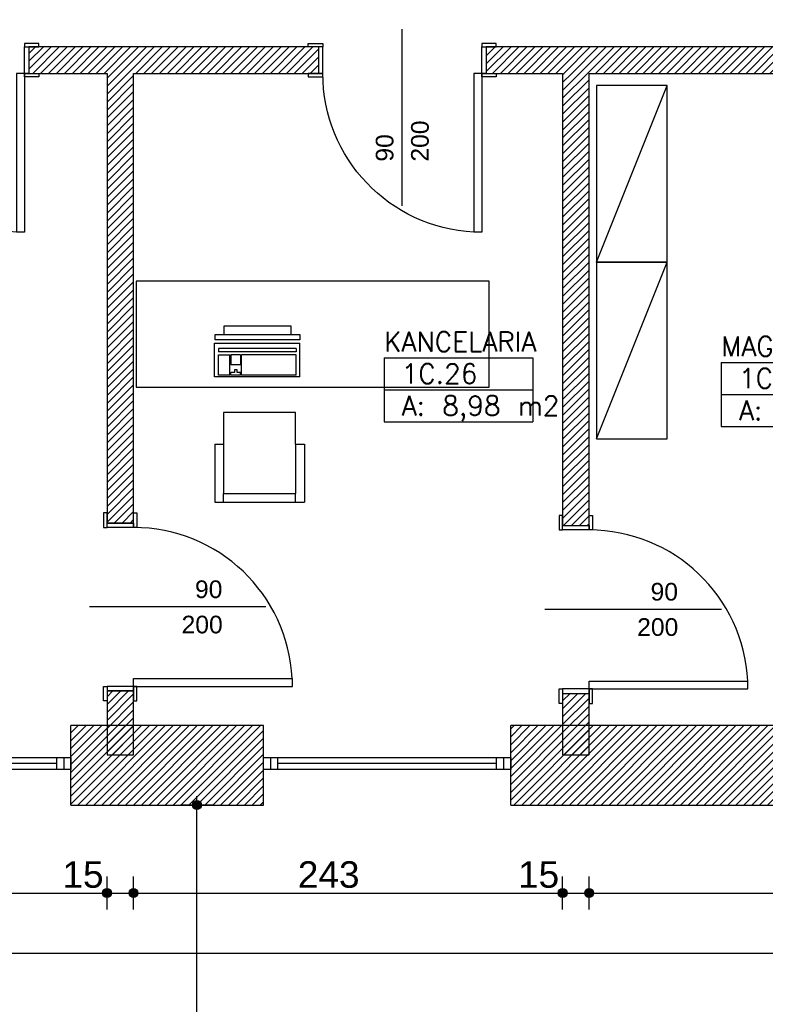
# Model space of a CAD drawing. Header units: inches. Extents: x 18487 to 24863, y 1480 to 5771.
# Tile 28 of 51: x 19827 to 20249, y 4220 to 4778. Entities that reach past the tile are written whole.
import ezdxf
from ezdxf.enums import TextEntityAlignment as Align

# ---------------------------------------------------------------- set-up
doc = ezdxf.new("R2010")
doc.units = ezdxf.units.IN
doc.header["$MEASUREMENT"] = 0
for name, color, linetype in [('_T elektryczne', 7, 'Continuous'), ('_T meble', 7, 'Continuous'), ('_T sciany', 7, 'Continuous'), ('ArchiCAD', 7, 'Continuous'), ('Window-Door Markers', 7, 'Continuous')]:
    doc.layers.add(name, color=color, linetype=linetype)
doc.styles.add('GENERATED_STYLE_16', font='txt')
doc.styles.add('GENERATED_STYLE_17', font='arial.ttf')
doc.styles.add('GENERATED_STYLE_20', font='txt')
doc.styles.get("Standard").update_dxf_attribs({"font": 'txt', "bigfont": 'BIGFONT.SHX'})
doc.dimstyles.new('Dimstyle_7', dxfattribs={"dimtxt": 15, "dimasz": 9.5, "dimexe": 0.18, "dimexo": 0.5, "dimgap": 0.09, "dimtad": 1, "dimdec": 0, "dimzin": 0, "dimdsep": 46, "dimtxsty": 'GENERATED_STYLE_20', "dimblk": 'ARROWHEAD_11', "dimblk1": 'ARROWHEAD_11', "dimblk2": 'ARROWHEAD_11', "dimcen": 0.09, "dimclrd": 220, "dimclre": 220, "dimclrt": 220, "dimadec": 1, "dimazin": 0, "dimtfac": 1, "dimtdec": 4, "dimtmove": 0, "dimatfit": 3, "dimfxl": 0, "dimtolj": 1, "dimtzin": 0, "dimarcsym": 0})
doc.dimstyles.new('Dimstyle_9', dxfattribs={"dimtxt": 15, "dimasz": 9.5, "dimexe": 0.18, "dimexo": 0.5, "dimgap": 0.09, "dimtad": 1, "dimtih": 1, "dimtoh": 1, "dimdec": 0, "dimzin": 0, "dimdsep": 46, "dimtxsty": 'GENERATED_STYLE_20', "dimblk": 'ARROWHEAD_11', "dimblk1": 'ARROWHEAD_11', "dimblk2": 'ARROWHEAD_11', "dimcen": 0.09, "dimclrd": 220, "dimclre": 220, "dimclrt": 220, "dimadec": 1, "dimazin": 0, "dimtfac": 1, "dimtdec": 4, "dimtmove": 0, "dimatfit": 3, "dimfxl": 0, "dimtolj": 1, "dimtzin": 0, "dimarcsym": 0})
pattern_1 = [(45, (0, 0), (-2.24506403, 2.24506403), [])]

# ---------------------------------------------------------------- blocks, each defined once
blk = doc.blocks.new('KANCELARIA_1C.26_188', base_point=(20075.17, 4577.1))
at = {"layer": '_T sciany', "color": 160, "linetype": 'Continuous'}
for p, q in [((20033.03, 4586.16), (20033.03, 4549.92)), ((20033.03, 4586.16), (20117.31, 4586.16)), ((20117.31, 4586.16), (20117.31, 4549.92)), ((20033.03, 4568.04), (20117.31, 4568.04)), ((20033.03, 4549.92), (20117.31, 4549.92))]:
    blk.add_line(p, q, dxfattribs=at)
at = {"color": 0}
for tag in ['floor_f', 'ROOM_PERIM', 'ROOM_WALLS_SURF', 'ROOM_DOORS_SURF', 'ROOM_WINDS_SURF', 'ROOM_BASELEV', 'ROOM_HEIGHT', 'ROOM_NET_AREA', 'ROOM_REDUCED_AREA', 'ROOM_CALC_AREA', 'ROOM_VOLUME']:
    blk.add_attdef(tag, text='', height=200, dxfattribs=at).set_placement((20075.17, 4519.96), align=Align.BOTTOM_LEFT)
at = {"layer": '_T sciany', "color": 160}
for tag, p in [('ROOM_NAME', (20033.03, 4600.72)), ('ROOM_NUMBER', (20043.03, 4582.6)), ('ROOM_AREA', (20043.03, 4564.48))]:
    blk.add_attdef(tag, text='', height=11, dxfattribs=at).set_placement(p, align=Align.TOP_LEFT)
blk = doc.blocks.new('MAGAZYN_1C.25_193', base_point=(20266.85, 4574.46))
at = {"layer": '_T sciany', "color": 160, "linetype": 'Continuous'}
for p, q in [((20224.1, 4583.52), (20224.1, 4547.28)), ((20224.1, 4583.52), (20309.6, 4583.52)), ((20309.6, 4583.52), (20309.6, 4547.28)), ((20224.1, 4565.4), (20309.6, 4565.4)), ((20224.1, 4547.28), (20309.6, 4547.28))]:
    blk.add_line(p, q, dxfattribs=at)
at = {"color": 0}
for tag in ['floor_f', 'ROOM_PERIM', 'ROOM_WALLS_SURF', 'ROOM_DOORS_SURF', 'ROOM_WINDS_SURF', 'ROOM_BASELEV', 'ROOM_HEIGHT', 'ROOM_NET_AREA', 'ROOM_REDUCED_AREA', 'ROOM_CALC_AREA', 'ROOM_VOLUME']:
    blk.add_attdef(tag, text='', height=200, dxfattribs=at).set_placement((20266.85, 4517.31), align=Align.BOTTOM_LEFT)
at = {"layer": '_T sciany', "color": 160}
for tag, p in [('ROOM_NAME', (20224.1, 4598.07)), ('ROOM_NUMBER', (20234.1, 4579.96)), ('ROOM_AREA', (20234.1, 4561.84))]:
    blk.add_attdef(tag, text='', height=11, dxfattribs=at).set_placement(p, align=Align.TOP_LEFT)
blk = doc.blocks.new('D1 -Tr 65_371')
at = {"color": 140, "linetype": 'Continuous'}
for p, q in [((45, 90), (40.555, 90)), ((40.555, 0), (40.555, 90)), ((45, 0), (45, 90)), ((-53.255, 0), (-53.255, 1.905)), ((-53.255, 1.905), (-45, 1.905)), ((-53.255, 0), (-53.255, 1.905)), ((-53.255, 1.905), (-45, 1.905)), ((-45, 0), (-53.255, 0)), ((-45, 0), (-53.255, 0)), ((-47.54, 0), (-45, 0)), ((-47.54, -15), (-47.54, 0)), ((-47.54, 0), (-45, 0)), ((-47.54, -15), (-47.54, 0)), ((-45, 1.905), (-45, 0)), ((-45, 1.905), (-45, 0)), ((-45, 0), (-45, -15)), ((-45, 0), (-45, -15)), ((45, 0), (40.555, 0)), ((53.255, 1.905), (45, 1.905)), ((45, 1.905), (45, 0)), ((53.255, 1.905), (45, 1.905)), ((45, 1.905), (45, 0)), ((47.54, 0), (45, 0)), ((45, 0), (45, -15)), ((45, 0), (53.255, 0)), ((47.54, 0), (45, 0)), ((45, 0), (45, -15)), ((45, 0), (53.255, 0)), ((47.54, -15), (47.54, 0)), ((47.54, -15), (47.54, 0)), ((53.255, 0), (53.255, 1.905)), ((53.255, 0), (53.255, 1.905)), ((-45, -15), (-53.255, -15)), ((-53.255, -15), (-53.255, -16.905)), ((-45, -15), (-53.255, -15)), ((-53.255, -15), (-53.255, -16.905)), ((-45, -15), (-47.54, -15)), ((-45, -15), (-47.54, -15)), ((-45, -16.905), (-45, -15)), ((-45, -16.905), (-45, -15)), ((45, -15), (47.54, -15)), ((45, -15), (53.255, -15)), ((45, -16.905), (45, -15)), ((45, -15), (47.54, -15)), ((45, -15), (53.255, -15)), ((45, -16.905), (45, -15)), ((53.255, -15), (53.255, -16.905)), ((53.255, -15), (53.255, -16.905)), ((-53.255, -16.905), (-45, -16.905)), ((-53.255, -16.905), (-45, -16.905)), ((53.255, -16.905), (45, -16.905)), ((53.255, -16.905), (45, -16.905))]:
    blk.add_line(p, q, dxfattribs=at)
blk.add_arc((45, 0), 90, 92.82748, 180, dxfattribs=at)
blk = doc.blocks.new('Window-Door Marker - 70_56')
at = {"layer": 'ArchiCAD', "color": 140, "linetype": 'Continuous'}
blk.add_line((0, -90), (0, 10), dxfattribs=at)
blk = doc.blocks.new('D1 -Tr 65_373')
at = {"color": 140, "linetype": 'Continuous'}
for p, q in [((45, 90), (40.555, 90)), ((40.555, 0), (40.555, 90)), ((45, 0), (45, 90)), ((-53.255, 0), (-53.255, 1.905)), ((-53.255, 1.905), (-45, 1.905)), ((-53.255, 0), (-53.255, 1.905)), ((-53.255, 1.905), (-45, 1.905)), ((-45, 0), (-53.255, 0)), ((-45, 0), (-53.255, 0)), ((-47.54, 0), (-45, 0)), ((-47.54, -15), (-47.54, 0)), ((-47.54, 0), (-45, 0)), ((-47.54, -15), (-47.54, 0)), ((-45, 1.905), (-45, 0)), ((-45, 1.905), (-45, 0)), ((-45, 0), (-45, -15)), ((-45, 0), (-45, -15)), ((45, 0), (40.555, 0)), ((53.255, 1.905), (45, 1.905)), ((45, 1.905), (45, 0)), ((53.255, 1.905), (45, 1.905)), ((45, 1.905), (45, 0)), ((47.54, 0), (45, 0)), ((45, 0), (45, -15)), ((45, 0), (53.255, 0)), ((47.54, 0), (45, 0)), ((45, 0), (45, -15)), ((45, 0), (53.255, 0)), ((47.54, -15), (47.54, 0)), ((47.54, -15), (47.54, 0)), ((53.255, 0), (53.255, 1.905)), ((53.255, 0), (53.255, 1.905)), ((-45, -15), (-53.255, -15)), ((-53.255, -15), (-53.255, -16.905)), ((-45, -15), (-53.255, -15)), ((-53.255, -15), (-53.255, -16.905)), ((-45, -15), (-47.54, -15)), ((-45, -15), (-47.54, -15)), ((-45, -16.905), (-45, -15)), ((-45, -16.905), (-45, -15)), ((45, -15), (47.54, -15)), ((45, -15), (53.255, -15)), ((45, -16.905), (45, -15)), ((45, -15), (47.54, -15)), ((45, -15), (53.255, -15)), ((45, -16.905), (45, -15)), ((53.255, -15), (53.255, -16.905)), ((53.255, -15), (53.255, -16.905)), ((-53.255, -16.905), (-45, -16.905)), ((-53.255, -16.905), (-45, -16.905)), ((53.255, -16.905), (45, -16.905)), ((53.255, -16.905), (45, -16.905))]:
    blk.add_line(p, q, dxfattribs=at)
blk.add_arc((45, 0), 90, 92.82748, 180, dxfattribs=at)
blk = doc.blocks.new('WALL_24', base_point=(19512.33, 4754.7))
at = {"layer": '_T sciany'}
h = blk.add_hatch(dxfattribs=at)
h.set_pattern_fill('ANSI31', color=5, style=0, pattern_type=2)
h.set_pattern_definition(pattern_1)
h.paths.add_polyline_path([(19995.86, 4747.2), (19995.86, 4762.2), (19831.86, 4762.2), (19831.86, 4747.2)], flags=0)
h = blk.add_hatch(dxfattribs=at)
h.set_pattern_fill('ANSI31', color=5, style=0, pattern_type=2)
h.set_pattern_definition(pattern_1)
h.paths.add_polyline_path([(20398.6, 4747.2), (20398.6, 4762.2), (20090.94, 4762.2), (20090.94, 4747.2)], flags=0)
at = {"layer": '_T sciany', "color": 5, "linetype": 'Continuous'}
for p, q in [((19831.86, 4762.2), (19831.86, 4747.2)), ((19995.86, 4762.2), (19831.86, 4762.2)), ((19995.86, 4762.2), (19995.86, 4747.2)), ((20090.94, 4762.2), (20090.94, 4747.2)), ((20368.95, 4762.2), (20090.94, 4762.2)), ((19831.86, 4747.2), (19876.12, 4747.2)), ((19891.12, 4747.2), (19995.86, 4747.2)), ((20090.94, 4747.2), (20134.21, 4747.2)), ((20149.21, 4747.2), (20369.17, 4747.2))]:
    blk.add_line(p, q, dxfattribs=at)
at = {"layer": '_T sciany', "xscale": -1, "rotation": 179.9999999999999}
for name, p in [('D1 -Tr 65_373', (19784.32, 4747.2)), ('D1 -Tr 65_371', (20043.4, 4747.2))]:
    blk.add_blockref(name, p, dxfattribs=at)
at = {"layer": 'Window-Door Markers'}
ref = blk.add_blockref('Window-Door Marker - 70_56', (20043.4, 4762.2), dxfattribs=at)
ref.add_attrib('AC_WIDO_A_SIZE', '90', dxfattribs={"color": 255, "height": 10, "rotation": 90, "style": 'GENERATED_STYLE_17'}).set_placement((20041.36, 4697.2), align=Align.BOTTOM_LEFT)
ref.add_attrib('AC_WIDO_B_SIZE', '200', dxfattribs={"color": 255, "height": 10, "rotation": 90, "style": 'GENERATED_STYLE_17'}).set_placement((20061.36, 4697.2), align=Align.BOTTOM_LEFT)
blk = doc.blocks.new('W BottomHung 65_7')
at = {"color": 0, "linetype": 'ByBlock'}
for p, q in [((70, 0), (-70, 0)), ((-70, 0), (-70, -6.8)), ((-66, 0), (-66, -6.8)), ((-62, -6.8), (-62, 0)), ((62, -6.8), (62, 0)), ((66, 0), (66, -6.8)), ((70, -6.8), (70, 0)), ((-62, -3.4), (62, -3.4)), ((-70, -6.8), (70, -6.8))]:
    blk.add_line(p, q, dxfattribs=at)
blk = doc.blocks.new('W BottomHung 65_209')
at = {"color": 0, "linetype": 'ByBlock'}
for p, q in [((70, 0), (-70, 0)), ((-70, 0), (-70, -6.8)), ((-66, 0), (-66, -6.8)), ((-62, -6.8), (-62, 0)), ((62, -6.8), (62, 0)), ((66, 0), (66, -6.8)), ((70, -6.8), (70, 0)), ((-62, -3.4), (62, -3.4)), ((-70, -6.8), (70, -6.8))]:
    blk.add_line(p, q, dxfattribs=at)
blk = doc.blocks.new('WALL_605', base_point=(21098.11, 4355.28))
at = {"layer": '_T sciany'}
h = blk.add_hatch(dxfattribs=at)
h.set_pattern_fill('ANSI31', color=5, style=0, pattern_type=2)
h.set_pattern_definition(pattern_1)
h.paths.add_polyline_path([(19855.69, 4377.78), (19855.69, 4332.78), (19964.79, 4332.78), (19964.79, 4377.78)], flags=0)
h = blk.add_hatch(dxfattribs=at)
h.set_pattern_fill('ANSI31', color=5, style=0, pattern_type=2)
h.set_pattern_definition(pattern_1)
h.paths.add_polyline_path([(20104.79, 4377.78), (20104.79, 4332.78), (20624.03, 4332.78), (20624.03, 4377.78)], flags=0)
at = {"layer": '_T sciany', "color": 5, "linetype": 'Continuous'}
for p, q in [((19855.69, 4332.78), (19855.69, 4377.78)), ((19964.79, 4377.78), (19855.69, 4377.78)), ((19964.79, 4332.78), (19964.79, 4377.78)), ((20104.79, 4332.78), (20104.79, 4377.78)), ((20624.03, 4377.78), (20104.79, 4377.78)), ((19855.69, 4332.78), (19964.79, 4332.78)), ((20104.79, 4332.78), (20624.03, 4332.78))]:
    blk.add_line(p, q, dxfattribs=at)
at = {"layer": '_T sciany', "color": 140, "linetype": 'Continuous', "xscale": -1}
for name, p in [('W BottomHung 65_209', (19785.69, 4359.78)), ('W BottomHung 65_7', (20034.79, 4359.78))]:
    blk.add_blockref(name, p, dxfattribs=at)
blk = doc.blocks.new('D1 -Tr 65_440')
at = {"color": 140, "linetype": 'Continuous'}
for p, q in [((45, 90), (40.555, 90)), ((40.555, 0), (40.555, 90)), ((45, 0), (45, 90)), ((-53.255, 0), (-53.255, 1.905)), ((-53.255, 1.905), (-45, 1.905)), ((-53.255, 0), (-53.255, 1.905)), ((-53.255, 1.905), (-45, 1.905)), ((-45, 0), (-53.255, 0)), ((-45, 0), (-53.255, 0)), ((-47.54, 0), (-45, 0)), ((-47.54, -15), (-47.54, 0)), ((-47.54, 0), (-45, 0)), ((-47.54, -15), (-47.54, 0)), ((-45, 1.905), (-45, 0)), ((-45, 1.905), (-45, 0)), ((-45, 0), (-45, -15)), ((-45, 0), (-45, -15)), ((45, 0), (40.555, 0)), ((53.255, 1.905), (45, 1.905)), ((45, 1.905), (45, 0)), ((53.255, 1.905), (45, 1.905)), ((45, 1.905), (45, 0)), ((47.54, 0), (45, 0)), ((45, 0), (45, -15)), ((45, 0), (53.255, 0)), ((47.54, 0), (45, 0)), ((45, 0), (45, -15)), ((45, 0), (53.255, 0)), ((47.54, -15), (47.54, 0)), ((47.54, -15), (47.54, 0)), ((53.255, 0), (53.255, 1.905)), ((53.255, 0), (53.255, 1.905)), ((-45, -15), (-53.255, -15)), ((-53.255, -15), (-53.255, -16.905)), ((-45, -15), (-53.255, -15)), ((-53.255, -15), (-53.255, -16.905)), ((-45, -15), (-47.54, -15)), ((-45, -15), (-47.54, -15)), ((-45, -16.905), (-45, -15)), ((-45, -16.905), (-45, -15)), ((45, -15), (47.54, -15)), ((45, -15), (53.255, -15)), ((45, -16.905), (45, -15)), ((45, -15), (47.54, -15)), ((45, -15), (53.255, -15)), ((45, -16.905), (45, -15)), ((53.255, -15), (53.255, -16.905)), ((53.255, -15), (53.255, -16.905)), ((-53.255, -16.905), (-45, -16.905)), ((-53.255, -16.905), (-45, -16.905)), ((53.255, -16.905), (45, -16.905)), ((53.255, -16.905), (45, -16.905))]:
    blk.add_line(p, q, dxfattribs=at)
blk.add_arc((45, 0), 90, 92.82748, 180, dxfattribs=at)
blk = doc.blocks.new('Window-Door Marker - 70_5186')
at = {"layer": 'ArchiCAD', "color": 140, "linetype": 'Continuous'}
blk.add_line((0, 75), (0, -25), dxfattribs=at)
blk = doc.blocks.new('WALL_735', base_point=(19883.62, 4754.7))
at = {"layer": '_T sciany'}
h = blk.add_hatch(dxfattribs=at)
h.set_pattern_fill('ANSI31', color=5, style=0, pattern_type=2)
h.set_pattern_definition(pattern_1)
h.paths.add_polyline_path([(19876.12, 4492.52), (19891.12, 4492.52), (19891.12, 4747.2), (19876.12, 4747.2)], flags=0)
h = blk.add_hatch(dxfattribs=at)
h.set_pattern_fill('ANSI31', color=5, style=0, pattern_type=2)
h.set_pattern_definition(pattern_1)
h.paths.add_polyline_path([(19876.12, 4361.28), (19891.12, 4361.28), (19891.12, 4397.44), (19876.12, 4397.44)], flags=0)
at = {"layer": '_T sciany', "color": 5, "linetype": 'Continuous'}
for p, q in [((19876.12, 4747.2), (19876.12, 4492.52)), ((19891.12, 4492.52), (19891.12, 4747.2)), ((19891.12, 4492.52), (19876.12, 4492.52)), ((19891.12, 4397.44), (19876.12, 4397.44)), ((19876.12, 4397.44), (19876.12, 4361.28)), ((19891.12, 4361.28), (19891.12, 4397.44)), ((19876.12, 4361.28), (19891.12, 4361.28))]:
    blk.add_line(p, q, dxfattribs=at)
at = {"layer": '_T sciany', "rotation": 270.0000000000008}
blk.add_blockref('D1 -Tr 65_440', (19891.12, 4444.98), dxfattribs=at)
at = {"layer": 'Window-Door Markers'}
ref = blk.add_blockref('Window-Door Marker - 70_5186', (19891.12, 4444.98), dxfattribs=dict(at, rotation=270))
ref.add_attrib('AC_WIDO_A_SIZE', '90', dxfattribs={"color": 255, "height": 10, "style": 'GENERATED_STYLE_17'}).set_placement((19925.95, 4447.02), align=Align.BOTTOM_LEFT)
ref.add_attrib('AC_WIDO_B_SIZE', '200', dxfattribs={"color": 255, "height": 10, "style": 'GENERATED_STYLE_17'}).set_placement((19918.36, 4427.02), align=Align.BOTTOM_LEFT)
blk = doc.blocks.new('D1 -Tr 65_444')
at = {"color": 140, "linetype": 'Continuous'}
for p, q in [((45, 90), (40.555, 90)), ((40.555, 0), (40.555, 90)), ((45, 0), (45, 90)), ((-53.255, 0), (-53.255, 1.905)), ((-53.255, 1.905), (-45, 1.905)), ((-53.255, 0), (-53.255, 1.905)), ((-53.255, 1.905), (-45, 1.905)), ((-45, 0), (-53.255, 0)), ((-45, 0), (-53.255, 0)), ((-47.54, 0), (-45, 0)), ((-47.54, -15), (-47.54, 0)), ((-47.54, 0), (-45, 0)), ((-47.54, -15), (-47.54, 0)), ((-45, 1.905), (-45, 0)), ((-45, 1.905), (-45, 0)), ((-45, 0), (-45, -15)), ((-45, 0), (-45, -15)), ((45, 0), (40.555, 0)), ((53.255, 1.905), (45, 1.905)), ((45, 1.905), (45, 0)), ((53.255, 1.905), (45, 1.905)), ((45, 1.905), (45, 0)), ((47.54, 0), (45, 0)), ((45, 0), (45, -15)), ((45, 0), (53.255, 0)), ((47.54, 0), (45, 0)), ((45, 0), (45, -15)), ((45, 0), (53.255, 0)), ((47.54, -15), (47.54, 0)), ((47.54, -15), (47.54, 0)), ((53.255, 0), (53.255, 1.905)), ((53.255, 0), (53.255, 1.905)), ((-45, -15), (-53.255, -15)), ((-53.255, -15), (-53.255, -16.905)), ((-45, -15), (-53.255, -15)), ((-53.255, -15), (-53.255, -16.905)), ((-45, -15), (-47.54, -15)), ((-45, -15), (-47.54, -15)), ((-45, -16.905), (-45, -15)), ((-45, -16.905), (-45, -15)), ((45, -15), (47.54, -15)), ((45, -15), (53.255, -15)), ((45, -16.905), (45, -15)), ((45, -15), (47.54, -15)), ((45, -15), (53.255, -15)), ((45, -16.905), (45, -15)), ((53.255, -15), (53.255, -16.905)), ((53.255, -15), (53.255, -16.905)), ((-53.255, -16.905), (-45, -16.905)), ((-53.255, -16.905), (-45, -16.905)), ((53.255, -16.905), (45, -16.905)), ((53.255, -16.905), (45, -16.905))]:
    blk.add_line(p, q, dxfattribs=at)
blk.add_arc((45, 0), 90, 92.82748, 180, dxfattribs=at)
blk = doc.blocks.new('Window-Door Marker - 70_5190')
at = {"layer": 'ArchiCAD', "color": 140, "linetype": 'Continuous'}
blk.add_line((0, -90), (0, 10), dxfattribs=at)
blk = doc.blocks.new('WALL_769', base_point=(20134.21, 4361.28))
at = {"layer": '_T sciany'}
h = blk.add_hatch(dxfattribs=at)
h.set_pattern_fill('ANSI31', color=5, style=0, pattern_type=2)
h.set_pattern_definition(pattern_1)
h.paths.add_polyline_path([(20149.21, 4747.2), (20134.21, 4747.2), (20134.21, 4491.11), (20149.21, 4491.11)], flags=0)
h = blk.add_hatch(dxfattribs=at)
h.set_pattern_fill('ANSI31', color=5, style=0, pattern_type=2)
h.set_pattern_definition(pattern_1)
h.paths.add_polyline_path([(20149.21, 4396.03), (20134.21, 4396.03), (20134.21, 4361.28), (20149.21, 4361.28)], flags=0)
at = {"layer": '_T sciany', "color": 5, "linetype": 'Continuous'}
for p, q in [((20134.21, 4747.2), (20134.21, 4491.11)), ((20149.21, 4491.11), (20149.21, 4747.2)), ((20134.21, 4491.11), (20149.21, 4491.11)), ((20134.21, 4396.03), (20149.21, 4396.03)), ((20134.21, 4396.03), (20134.21, 4361.28)), ((20149.21, 4361.28), (20149.21, 4396.03)), ((20134.21, 4361.28), (20149.21, 4361.28))]:
    blk.add_line(p, q, dxfattribs=at)
at = {"layer": '_T sciany', "rotation": 269.9999999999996}
blk.add_blockref('D1 -Tr 65_444', (20149.21, 4443.57), dxfattribs=at)
at = {"layer": 'Window-Door Markers'}
ref = blk.add_blockref('Window-Door Marker - 70_5190', (20134.21, 4443.57), dxfattribs=dict(at, rotation=90))
ref.add_attrib('AC_WIDO_A_SIZE', '90', dxfattribs={"color": 255, "height": 10, "style": 'GENERATED_STYLE_17'}).set_placement((20184.03, 4445.61), align=Align.BOTTOM_LEFT)
ref.add_attrib('AC_WIDO_B_SIZE', '200', dxfattribs={"color": 255, "height": 10, "style": 'GENERATED_STYLE_17'}).set_placement((20176.44, 4425.61), align=Align.BOTTOM_LEFT)
blk = doc.blocks.new('PLR_Monitor 19_')
at = {"layer": '_T elektryczne', "color": 0, "linetype": 'ByBlock'}
for p, q in [((-19.05, 17.78), (-19.05, 48.26)), ((-19.05, 48.26), (19.05, 48.26)), ((19.05, 48.26), (19.05, 17.78)), ((-24.13, 0), (-24.13, 17.78)), ((-24.13, 17.78), (24.13, 17.78)), ((24.13, 17.78), (24.13, 0)), ((24.13, 0), (-24.13, 0))]:
    blk.add_line(p, q, dxfattribs=at)
blk = doc.blocks.new('PSN_Dn@stolik op narz35x65')
at = {"layer": '_T meble', "color": 0, "linetype": 'Continuous'}
for p, q in [((-17.77, 17.27), (47.23, 17.27)), ((-17.77, -17.73), (-17.77, 17.27)), ((47.23, 17.27), (47.23, -17.73)), ((47.23, -17.73), (-17.77, -17.73))]:
    blk.add_line(p, q, dxfattribs=at)
blk = doc.blocks.new('PSN_Keyboard')
at = {"layer": '_T elektryczne', "color": 0, "linetype": 'Continuous'}
for p, q in [((0, 0), (0, 19.05)), ((48.26, 19.05), (0, 19.05)), ((48.26, 0), (48.26, 19.05)), ((2, 16.03), (2, 14.16)), ((2, 16.03), (46, 16.03)), ((2, 14.16), (46, 14.16)), ((2, 1), (2, 12.47)), ((2, 12.47), (33, 12.47)), ((33, 1), (33, 12.47)), ((33.5, 12.47), (39, 12.47)), ((33.5, 12.47), (33.5, 7)), ((39, 12.47), (39, 7)), ((46, 12.47), (39.5, 12.47)), ((39.5, 1), (39.5, 12.47)), ((46, 16.03), (46, 14.16)), ((46, 1), (46, 12.47)), ((39, 7), (33.5, 7)), ((0, 0), (48.26, 0)), ((2, 1), (33, 1)), ((33.5, 1), (33.5, 2.5)), ((33.5, 2.5), (35.5, 2.5)), ((33.5, 1), (39, 1)), ((35.5, 2.5), (35.5, 4)), ((35.5, 4), (37, 4)), ((37, 4), (37, 2.5)), ((37, 2.5), (39, 2.5)), ((39, 1), (39, 2.5)), ((39.5, 1), (46, 1))]:
    blk.add_line(p, q, dxfattribs=at)
blk = doc.blocks.new('PLN_Regał')
at = {"layer": '_T meble', "color": 0, "linetype": 'ByBlock'}
for p, q in [((0, 0), (60, 0)), ((0, -60), (0, 0)), ((60, 0), (0, -60)), ((60, 0), (60, -60)), ((60, -60), (0, -60))]:
    blk.add_line(p, q, dxfattribs=at)
blk = doc.blocks.new('Office Chair 2 65_3982')
at = {"layer": '_T meble', "color": 0, "linetype": 'Continuous'}
for p, q in [((20.4, 25.4), (-20.4, 25.4)), ((-20.4, 25.4), (-20.4, 7.6)), ((20.4, 7.6), (20.4, 25.4)), ((-25.4, 7.6), (-25.4, -25.4)), ((-25.4, 7.6), (-20.4, 7.6)), ((-20.4, 7.6), (-20.4, -20.4)), ((20.4, 7.6), (20.4, -20.4)), ((20.4, 7.6), (25.4, 7.6)), ((25.4, 7.6), (25.4, -25.4)), ((-20.4, -20.4), (20.4, -20.4)), ((-20.4, -25.4), (-20.4, -20.4)), ((20.4, -25.4), (20.4, -20.4)), ((-25.4, -25.4), (-20.4, -25.4)), ((-20.4, -25.4), (20.4, -25.4)), ((20.4, -25.4), (25.4, -25.4))]:
    blk.add_line(p, q, dxfattribs=at)
blk = doc.blocks.new('*D433')
at = {"layer": 'ArchiCAD', "color": 220, "linetype": 'Continuous'}
for p, q in [((19534.83, 4285.45), (19534.83, 4292.33)), ((19876.12, 4285.45), (19876.12, 4292.33)), ((19537.33, 4282.95), (19873.62, 4282.95)), ((19534.83, 4273.58), (19534.83, 4280.45)), ((19876.12, 4273.58), (19876.12, 4280.45))]:
    blk.add_line(p, q, dxfattribs=at)
at = {"layer": 'ArchiCAD', "color": 220, "linetype": 'Continuous', "const_width": 2.5}
for points in [[(19533.58, 4282.95, 1), (19536.08, 4282.95, 1)], [(19874.87, 4282.95, 1), (19877.37, 4282.95, 1)]]:
    blk.add_lwpolyline(points, format="xyb", close=True, dxfattribs=at)
at = {"layer": 'ArchiCAD', "color": 220, "linetype": 'Continuous'}
for centre in [(19534.83, 4282.95), (19876.12, 4282.95)]:
    blk.add_circle(centre, 2.5, dxfattribs=at)
at = {"layer": 'ArchiCAD', "color": 220, "char_height": 15, "attachment_point": 1}
for s, insert in [('\\A1;{\\fArial Europa Srodkowa|b0|i0|c0|p34;\\C220;341}', (19677.02, 4300.95)), ('\\A1;{\\fArial Europa Srodkowa|b0|i0|c0|p34;\\C220;15}', (19850.86, 4300.95))]:
    blk.add_mtext(s, dxfattribs=dict(at, insert=insert))
blk = doc.blocks.new('ARROWHEAD_11')
at = {"color": 0, "linetype": 'Continuous'}
blk.add_line((0, 0), (-1, 0), dxfattribs=at)
at = {"color": 0, "linetype": 'Continuous', "const_width": 0.25}
blk.add_lwpolyline([(-0.125, 0, 1), (0.125, 0, 1)], format="xyb", close=True, dxfattribs=at)
blk = doc.blocks.new('*D434')
at = {"layer": 'ArchiCAD', "color": 220, "linetype": 'Continuous'}
for p, q in [((19876.12, 4285.45), (19876.12, 4292.33)), ((19891.12, 4285.45), (19891.12, 4292.33)), ((19878.62, 4282.95), (19888.62, 4282.95)), ((19876.12, 4273.58), (19876.12, 4280.45)), ((19891.12, 4273.58), (19891.12, 4280.45))]:
    blk.add_line(p, q, dxfattribs=at)
at = {"layer": 'ArchiCAD', "color": 220, "linetype": 'Continuous', "const_width": 2.5}
for points in [[(19874.87, 4282.95, 1), (19877.37, 4282.95, 1)], [(19889.87, 4282.95, 1), (19892.37, 4282.95, 1)]]:
    blk.add_lwpolyline(points, format="xyb", close=True, dxfattribs=at)
at = {"layer": 'ArchiCAD', "color": 220, "linetype": 'Continuous'}
for centre in [(19876.12, 4282.95), (19891.12, 4282.95)]:
    blk.add_circle(centre, 2.5, dxfattribs=at)
blk = doc.blocks.new('*D435')
at = {"layer": 'ArchiCAD', "color": 220, "linetype": 'Continuous'}
for p, q in [((19891.12, 4285.45), (19891.12, 4292.33)), ((20134.21, 4285.45), (20134.21, 4292.33)), ((19893.62, 4282.95), (20131.71, 4282.95)), ((19891.12, 4273.58), (19891.12, 4280.45)), ((20134.21, 4273.58), (20134.21, 4280.45))]:
    blk.add_line(p, q, dxfattribs=at)
at = {"layer": 'ArchiCAD', "color": 220, "linetype": 'Continuous', "const_width": 2.5}
for points in [[(19889.87, 4282.95, 1), (19892.37, 4282.95, 1)], [(20132.96, 4282.95, 1), (20135.46, 4282.95, 1)]]:
    blk.add_lwpolyline(points, format="xyb", close=True, dxfattribs=at)
at = {"layer": 'ArchiCAD', "color": 220, "linetype": 'Continuous'}
for centre in [(19891.12, 4282.95), (20134.21, 4282.95)]:
    blk.add_circle(centre, 2.5, dxfattribs=at)
at = {"layer": 'ArchiCAD', "color": 220, "char_height": 15, "attachment_point": 1}
for s, insert in [('\\A1;{\\fArial Europa Srodkowa|b0|i0|c0|p34;\\C220;243}', (19984.21, 4300.95)), ('\\A1;{\\fArial Europa Srodkowa|b0|i0|c0|p34;\\C220;15}', (20108.94, 4300.95))]:
    blk.add_mtext(s, dxfattribs=dict(at, insert=insert))
blk = doc.blocks.new('*D436')
at = {"layer": 'ArchiCAD', "color": 220, "linetype": 'Continuous'}
for p, q in [((20134.21, 4285.45), (20134.21, 4292.33)), ((20149.21, 4285.45), (20149.21, 4292.33)), ((20136.71, 4282.95), (20146.71, 4282.95)), ((20134.21, 4273.58), (20134.21, 4280.45)), ((20149.21, 4273.58), (20149.21, 4280.45))]:
    blk.add_line(p, q, dxfattribs=at)
at = {"layer": 'ArchiCAD', "color": 220, "linetype": 'Continuous', "const_width": 2.5}
for points in [[(20132.96, 4282.95, 1), (20135.46, 4282.95, 1)], [(20147.96, 4282.95, 1), (20150.46, 4282.95, 1)]]:
    blk.add_lwpolyline(points, format="xyb", close=True, dxfattribs=at)
at = {"layer": 'ArchiCAD', "color": 220, "linetype": 'Continuous'}
for centre in [(20134.21, 4282.95), (20149.21, 4282.95)]:
    blk.add_circle(centre, 2.5, dxfattribs=at)
blk = doc.blocks.new('*D437')
at = {"layer": 'ArchiCAD', "color": 220, "linetype": 'Continuous'}
for p, q in [((20149.21, 4285.45), (20149.21, 4292.33)), ((20582.17, 4285.45), (20582.17, 4292.33)), ((20151.71, 4282.95), (20579.67, 4282.95)), ((20149.21, 4273.58), (20149.21, 4280.45)), ((20582.17, 4273.58), (20582.17, 4280.45))]:
    blk.add_line(p, q, dxfattribs=at)
at = {"layer": 'ArchiCAD', "color": 220, "linetype": 'Continuous', "const_width": 2.5}
for points in [[(20147.96, 4282.95, 1), (20150.46, 4282.95, 1)], [(20580.92, 4282.95, 1), (20583.42, 4282.95, 1)]]:
    blk.add_lwpolyline(points, format="xyb", close=True, dxfattribs=at)
at = {"layer": 'ArchiCAD', "color": 220, "linetype": 'Continuous'}
for centre in [(20149.21, 4282.95), (20582.17, 4282.95)]:
    blk.add_circle(centre, 2.5, dxfattribs=at)
at = {"layer": 'ArchiCAD', "color": 220, "char_height": 15, "attachment_point": 1}
for s, insert in [('\\A1;{\\fArial Europa Srodkowa|b0|i0|c0|p34;\\C220;433}', (20337.23, 4300.95)), ('\\A1;{\\fArial Europa Srodkowa|b0|i0|c0|p34;\\C220;15}', (20556.91, 4300.95))]:
    blk.add_mtext(s, dxfattribs=dict(at, insert=insert))
blk = doc.blocks.new('*D438')
at = {"layer": 'ArchiCAD', "color": 220, "linetype": 'Continuous'}
for p, q in [((20582.17, 4285.45), (20582.17, 4292.33)), ((20597.17, 4285.45), (20597.17, 4292.33)), ((20584.67, 4282.95), (20594.67, 4282.95)), ((20582.17, 4273.58), (20582.17, 4280.45)), ((20597.17, 4273.58), (20597.17, 4280.45))]:
    blk.add_line(p, q, dxfattribs=at)
at = {"layer": 'ArchiCAD', "color": 220, "linetype": 'Continuous', "const_width": 2.5}
for points in [[(20580.92, 4282.95, 1), (20583.42, 4282.95, 1)], [(20595.92, 4282.95, 1), (20598.42, 4282.95, 1)]]:
    blk.add_lwpolyline(points, format="xyb", close=True, dxfattribs=at)
at = {"layer": 'ArchiCAD', "color": 220, "linetype": 'Continuous'}
for centre in [(20582.17, 4282.95), (20597.17, 4282.95)]:
    blk.add_circle(centre, 2.5, dxfattribs=at)
blk = doc.blocks.new('*D439')
at = {"layer": 'ArchiCAD', "color": 220, "linetype": 'Continuous'}
for p, q in [((20597.17, 4285.45), (20597.17, 4292.33)), ((20733.28, 4285.45), (20733.28, 4292.33)), ((20599.67, 4282.95), (20730.78, 4282.95)), ((20597.17, 4273.58), (20597.17, 4280.45)), ((20733.28, 4273.58), (20733.28, 4280.45))]:
    blk.add_line(p, q, dxfattribs=at)
at = {"layer": 'ArchiCAD', "color": 220, "linetype": 'Continuous', "const_width": 2.5}
for points in [[(20595.92, 4282.95, 1), (20598.42, 4282.95, 1)], [(20732.03, 4282.95, 1), (20734.53, 4282.95, 1)]]:
    blk.add_lwpolyline(points, format="xyb", close=True, dxfattribs=at)
at = {"layer": 'ArchiCAD', "color": 220, "linetype": 'Continuous'}
for centre in [(20597.17, 4282.95), (20733.28, 4282.95)]:
    blk.add_circle(centre, 2.5, dxfattribs=at)
at = {"layer": 'ArchiCAD', "color": 220, "char_height": 15, "attachment_point": 1}
for s, insert in [('\\A1;{\\fArial Europa Srodkowa|b0|i0|c0|p34;\\C220;136}', (20636.77, 4300.95)), ('\\A1;{\\fArial Europa Srodkowa|b0|i0|c0|p34;\\C220;15}', (20708.01, 4300.95))]:
    blk.add_mtext(s, dxfattribs=dict(at, insert=insert))
blk = doc.blocks.new('*D440')
at = {"layer": 'ArchiCAD', "color": 220, "linetype": 'Continuous'}
for p, q in [((20733.28, 4285.45), (20733.28, 4292.33)), ((20748.28, 4285.45), (20748.28, 4292.33)), ((20735.78, 4282.95), (20745.78, 4282.95)), ((20733.28, 4273.58), (20733.28, 4280.45)), ((20748.28, 4273.58), (20748.28, 4280.45))]:
    blk.add_line(p, q, dxfattribs=at)
at = {"layer": 'ArchiCAD', "color": 220, "linetype": 'Continuous', "const_width": 2.5}
for points in [[(20732.03, 4282.95, 1), (20734.53, 4282.95, 1)], [(20747.03, 4282.95, 1), (20749.53, 4282.95, 1)]]:
    blk.add_lwpolyline(points, format="xyb", close=True, dxfattribs=at)
at = {"layer": 'ArchiCAD', "color": 220, "linetype": 'Continuous'}
for centre in [(20733.28, 4282.95), (20748.28, 4282.95)]:
    blk.add_circle(centre, 2.5, dxfattribs=at)
blk = doc.blocks.new('*D441')
at = {"layer": 'ArchiCAD', "color": 220, "linetype": 'Continuous'}
for p, q in [((20748.28, 4285.45), (20748.28, 4292.33)), ((20891.16, 4285.45), (20891.16, 4292.33)), ((20750.78, 4282.95), (20888.66, 4282.95)), ((20748.28, 4273.58), (20748.28, 4280.45)), ((20891.16, 4273.58), (20891.16, 4280.45))]:
    blk.add_line(p, q, dxfattribs=at)
at = {"layer": 'ArchiCAD', "color": 220, "linetype": 'Continuous', "const_width": 2.5}
for points in [[(20747.03, 4282.95, 1), (20749.53, 4282.95, 1)], [(20889.91, 4282.95, 1), (20892.41, 4282.95, 1)]]:
    blk.add_lwpolyline(points, format="xyb", close=True, dxfattribs=at)
at = {"layer": 'ArchiCAD', "color": 220, "linetype": 'Continuous'}
for centre in [(20748.28, 4282.95), (20891.16, 4282.95)]:
    blk.add_circle(centre, 2.5, dxfattribs=at)
at = {"layer": 'ArchiCAD', "color": 220, "char_height": 15, "attachment_point": 1}
for s, insert in [('\\A1;{\\fArial Europa Srodkowa|b0|i0|c0|p34;\\C220;143}', (20791.26, 4300.95)), ('\\A1;{\\fArial Europa Srodkowa|b0|i0|c0|p34;\\C220;15}', (20865.9, 4300.95))]:
    blk.add_mtext(s, dxfattribs=dict(at, insert=insert))
blk = doc.blocks.new('*D442')
at = {"layer": 'ArchiCAD', "color": 220, "linetype": 'Continuous'}
for p, q in [((20891.16, 4285.45), (20891.16, 4292.33)), ((20906.16, 4285.45), (20906.16, 4292.33)), ((20893.66, 4282.95), (20903.66, 4282.95)), ((20891.16, 4273.58), (20891.16, 4280.45)), ((20906.16, 4273.58), (20906.16, 4280.45))]:
    blk.add_line(p, q, dxfattribs=at)
at = {"layer": 'ArchiCAD', "color": 220, "linetype": 'Continuous', "const_width": 2.5}
for points in [[(20889.91, 4282.95, 1), (20892.41, 4282.95, 1)], [(20904.91, 4282.95, 1), (20907.41, 4282.95, 1)]]:
    blk.add_lwpolyline(points, format="xyb", close=True, dxfattribs=at)
at = {"layer": 'ArchiCAD', "color": 220, "linetype": 'Continuous'}
for centre in [(20891.16, 4282.95), (20906.16, 4282.95)]:
    blk.add_circle(centre, 2.5, dxfattribs=at)
blk = doc.blocks.new('*D443')
at = {"layer": 'ArchiCAD', "color": 220, "linetype": 'Continuous'}
for p, q in [((20906.16, 4285.45), (20906.16, 4292.33)), ((21035.65, 4285.45), (21035.65, 4292.33)), ((20908.66, 4282.95), (21033.15, 4282.95)), ((20906.16, 4273.58), (20906.16, 4280.45)), ((21035.65, 4273.58), (21035.65, 4280.45))]:
    blk.add_line(p, q, dxfattribs=at)
at = {"layer": 'ArchiCAD', "color": 220, "linetype": 'Continuous', "const_width": 2.5}
for points in [[(20904.91, 4282.95, 1), (20907.41, 4282.95, 1)], [(21034.4, 4282.95, 1), (21036.9, 4282.95, 1)]]:
    blk.add_lwpolyline(points, format="xyb", close=True, dxfattribs=at)
at = {"layer": 'ArchiCAD', "color": 220, "linetype": 'Continuous'}
for centre in [(20906.16, 4282.95), (21035.65, 4282.95)]:
    blk.add_circle(centre, 2.5, dxfattribs=at)
at = {"layer": 'ArchiCAD', "color": 220, "char_height": 15, "attachment_point": 1}
for s, insert in [('\\A1;{\\fArial Europa Srodkowa|b0|i0|c0|p34;\\C220;129}', (20942.45, 4300.95)), ('\\A1;{\\fArial Europa Srodkowa|b0|i0|c0|p34;\\C220;15}', (21010.39, 4300.95))]:
    blk.add_mtext(s, dxfattribs=dict(at, insert=insert))
blk = doc.blocks.new('*D444')
at = {"layer": 'ArchiCAD', "color": 220, "linetype": 'Continuous'}
for p, q in [((21035.65, 4285.45), (21035.65, 4292.33)), ((21050.65, 4285.45), (21050.65, 4292.33)), ((21038.15, 4282.95), (21048.15, 4282.95)), ((21053.15, 4282.95), (21055.65, 4282.95)), ((21035.65, 4273.58), (21035.65, 4280.45)), ((21050.65, 4273.58), (21050.65, 4280.45))]:
    blk.add_line(p, q, dxfattribs=at)
at = {"layer": 'ArchiCAD', "color": 220, "linetype": 'Continuous', "const_width": 2.5}
for points in [[(21034.4, 4282.95, 1), (21036.9, 4282.95, 1)], [(21049.4, 4282.95, 1), (21051.9, 4282.95, 1)]]:
    blk.add_lwpolyline(points, format="xyb", close=True, dxfattribs=at)
at = {"layer": 'ArchiCAD', "color": 220, "linetype": 'Continuous'}
for centre in [(21035.65, 4282.95), (21050.65, 4282.95)]:
    blk.add_circle(centre, 2.5, dxfattribs=at)
blk = doc.blocks.new('*D445')
at = {"layer": 'ArchiCAD', "color": 220, "linetype": 'Continuous'}
for p, q in [((19489.83, 4251.47), (19489.83, 4258.34)), ((21075.61, 4251.47), (21075.61, 4258.34)), ((19484.83, 4248.97), (19487.33, 4248.97)), ((19489.83, 4239.59), (19489.83, 4246.47)), ((19492.33, 4248.97), (21073.11, 4248.97)), ((21075.61, 4239.59), (21075.61, 4246.47)), ((21078.11, 4248.97), (21080.61, 4248.97))]:
    blk.add_line(p, q, dxfattribs=at)
at = {"layer": 'ArchiCAD', "color": 220, "linetype": 'Continuous', "const_width": 2.5}
for points in [[(19488.58, 4248.97, 1), (19491.08, 4248.97, 1)], [(21074.36, 4248.97, 1), (21076.86, 4248.97, 1)]]:
    blk.add_lwpolyline(points, format="xyb", close=True, dxfattribs=at)
at = {"layer": 'ArchiCAD', "color": 220, "linetype": 'Continuous'}
for centre in [(19489.83, 4248.97), (21075.61, 4248.97)]:
    blk.add_circle(centre, 2.5, dxfattribs=at)
at = {"layer": 'ArchiCAD', "color": 220, "insert": (20257.07, 4266.97), "char_height": 15, "attachment_point": 1}
blk.add_mtext('\\A1;{\\fArial Europa Srodkowa|b0|i0|c0|p34;\\C220;1\xa0586}', dxfattribs=at)
blk = doc.blocks.new('*D458')
at = {"layer": 'ArchiCAD', "color": 220, "linetype": 'Continuous'}
for p, q in [((19927.06, 4335.28), (19927.06, 4337.78)), ((19924.56, 4332.78), (19917.68, 4332.78)), ((19927.06, 3463.57), (19927.06, 4330.28)), ((19936.43, 4332.78), (19929.56, 4332.78)), ((19924.56, 3461.07), (19917.68, 3461.07)), ((19927.06, 3456.07), (19927.06, 3458.57)), ((19936.43, 3461.07), (19929.56, 3461.07))]:
    blk.add_line(p, q, dxfattribs=at)
at = {"layer": 'ArchiCAD', "color": 220, "linetype": 'Continuous', "const_width": 2.5}
for points in [[(19925.81, 4332.78, 1), (19928.31, 4332.78, 1)], [(19925.81, 3461.07, 1), (19928.31, 3461.07, 1)]]:
    blk.add_lwpolyline(points, format="xyb", close=True, dxfattribs=at)
at = {"layer": 'ArchiCAD', "color": 220, "linetype": 'Continuous'}
for centre in [(19927.06, 4332.78), (19927.06, 3461.07)]:
    blk.add_circle(centre, 2.5, dxfattribs=at)
at = {"layer": 'ArchiCAD', "color": 220, "insert": (19909.06, 3879.85), "char_height": 15, "attachment_point": 1, "rotation": 90}
blk.add_mtext('\\A1;{\\fArial Europa Srodkowa|b0|i0|c0|p34;\\C220;872}', dxfattribs=at)
blk = doc.blocks.new('*D472')
at = {"layer": 'ArchiCAD', "color": 220, "linetype": 'Continuous'}
for p, q in [((19206.14, 4902.32), (19199.26, 4902.32)), ((19218.01, 4902.32), (19211.14, 4902.32)), ((19208.64, 4764.7), (19208.64, 4899.82)), ((19206.14, 4762.2), (19199.26, 4762.2)), ((19218.01, 4762.2), (19211.14, 4762.2))]:
    blk.add_line(p, q, dxfattribs=at)
at = {"layer": 'ArchiCAD', "color": 220, "linetype": 'Continuous', "const_width": 2.5}
for points in [[(19207.39, 4902.32, 1), (19209.89, 4902.32, 1)], [(19207.39, 4762.2, 1), (19209.89, 4762.2, 1)]]:
    blk.add_lwpolyline(points, format="xyb", close=True, dxfattribs=at)
at = {"layer": 'ArchiCAD', "color": 220, "linetype": 'Continuous'}
for centre in [(19208.64, 4902.32), (19208.64, 4762.2)]:
    blk.add_circle(centre, 2.5, dxfattribs=at)
at = {"layer": 'ArchiCAD', "color": 220, "char_height": 15, "attachment_point": 1, "rotation": 90}
for s, insert in [('\\A1;{\\fArial Europa Srodkowa|b0|i0|c0|p34;\\C220;15}', (19190.64, 4877.06)), ('\\A1;{\\fArial Europa Srodkowa|b0|i0|c0|p34;\\C220;140}', (19190.64, 4803.8))]:
    blk.add_mtext(s, dxfattribs=dict(at, insert=insert))
blk = doc.blocks.new('*D473')
at = {"layer": 'ArchiCAD', "color": 220, "linetype": 'Continuous'}
for p, q in [((19206.14, 4917.32), (19199.26, 4917.32)), ((19208.64, 4904.82), (19208.64, 4914.82)), ((19218.01, 4917.32), (19211.14, 4917.32)), ((19206.14, 4902.32), (19199.26, 4902.32)), ((19218.01, 4902.32), (19211.14, 4902.32))]:
    blk.add_line(p, q, dxfattribs=at)
at = {"layer": 'ArchiCAD', "color": 220, "linetype": 'Continuous', "const_width": 2.5}
for points in [[(19207.39, 4917.32, 1), (19209.89, 4917.32, 1)], [(19207.39, 4902.32, 1), (19209.89, 4902.32, 1)]]:
    blk.add_lwpolyline(points, format="xyb", close=True, dxfattribs=at)
at = {"layer": 'ArchiCAD', "color": 220, "linetype": 'Continuous'}
for centre in [(19208.64, 4917.32), (19208.64, 4902.32)]:
    blk.add_circle(centre, 2.5, dxfattribs=at)

msp = doc.modelspace()

# ---------------------------------------------------------------- block references
at = {"layer": '_T elektryczne', "color": 30, "linetype": 'Continuous', "xscale": 0.9946125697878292, "yscale": 0.1657687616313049}
msp.add_blockref('PLR_Monitor 19_', (19961.37, 4596.28), dxfattribs=at)
at = {"layer": '_T elektryczne', "color": 30, "xscale": -1}
msp.add_blockref('PSN_Keyboard', (19985.28, 4575.34), dxfattribs=at)
at = {"layer": '_T meble', "color": 162, "linetype": 'Continuous', "xscale": -1.666666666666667, "yscale": 0.6666666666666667, "rotation": 90}
for p in [(20153.47, 4740.27), (20153.47, 4640.27)]:
    msp.add_blockref('PLN_Regał', p, dxfattribs=at)
at = {"layer": '_T meble', "color": 162, "xscale": -3.076923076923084, "yscale": 1.714285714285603}
msp.add_blockref('PSN_Dn@stolik op narz35x65', (20037.98, 4599.89), dxfattribs=at)
at = {"layer": '_T meble', "color": 162}
msp.add_blockref('Office Chair 2 65_3982', (19962.51, 4529.65), dxfattribs=at)
at = {"layer": '_T sciany', "color": 5}
for name, p in [('WALL_24', (19512.33, 4754.7)), ('WALL_735', (19883.62, 4754.7)), ('WALL_769', (20134.21, 4361.28)), ('WALL_605', (21098.11, 4355.28))]:
    msp.add_blockref(name, p, dxfattribs=at)
at = {"layer": '_T sciany', "color": 254, "linetype": 'Continuous'}
ref = msp.add_blockref('KANCELARIA_1C.26_188', (20075.17, 4577.1), dxfattribs=at)
ref.add_attrib('ROOM_NAME', 'KANCELARIA', dxfattribs={"color": 160, "linetype": 'Continuous', "height": 11}).set_placement((20033.03, 4600.72), align=Align.TOP_LEFT)
ref.add_attrib('ROOM_NUMBER', '1C.26', dxfattribs={"color": 160, "linetype": 'Continuous', "height": 11}).set_placement((20043.03, 4582.6), align=Align.TOP_LEFT)
ref.add_attrib('ROOM_AREA', 'A: 8,98 m2', dxfattribs={"color": 160, "linetype": 'Continuous', "height": 11}).set_placement((20043.03, 4564.48), align=Align.TOP_LEFT)
ref = msp.add_blockref('MAGAZYN_1C.25_193', (20266.85, 4574.46), dxfattribs=at)
ref.add_attrib('ROOM_NAME', 'MAGAZYN', dxfattribs={"color": 160, "linetype": 'Continuous', "height": 11}).set_placement((20224.1, 4598.07), align=Align.TOP_LEFT)
ref.add_attrib('ROOM_NUMBER', '1C.25', dxfattribs={"color": 160, "linetype": 'Continuous', "height": 11}).set_placement((20234.1, 4579.96), align=Align.TOP_LEFT)
ref.add_attrib('ROOM_AREA', 'A: 10,62 m2', dxfattribs={"color": 160, "linetype": 'Continuous', "height": 11}).set_placement((20234.1, 4561.84), align=Align.TOP_LEFT)

# ---------------------------------------------------------------- dimensions: what is measured, and where the dimension line sits
at = {"layer": 'ArchiCAD', "color": 220, "linetype": 'Continuous'}
for base, p1, p2, picture, middle in [((19208.64, 4377.78), (19837.44, 4902.32), (19534.83, 4917.32), '*D473', (19198.14, 4882.75)), ((19208.64, 4377.78), (19736.78, 4762.2), (19837.44, 4902.32), '*D472', (19198.14, 4809.5)), ((19927.06, 4332.78), (20363.09, 3461.07), (19489.83, 4332.78), '*D458', (19916.56, 3885.54))]:
    dim = msp.add_linear_dim(base=base, p1=p1, p2=p2, angle=90, dimstyle='Dimstyle_7', dxfattribs=at)
    dim.commit()
    dim.dimension.update_dxf_attribs({"geometry": picture, "text_midpoint": middle})
for base, p1, p2, picture, middle in [((19534.83, 4282.95), (20597.17, 4557.99), (20733.28, 4617.93), '*D439', (20642.46, 4293.45)), ((19534.83, 4282.95), (20733.28, 4617.93), (20748.28, 4617.93), '*D440', (20713.7, 4293.45)), ((19534.83, 4282.95), (20748.28, 4617.93), (20891.16, 4617.93), '*D441', (20796.95, 4293.45)), ((19534.83, 4282.95), (20891.16, 4617.93), (20906.16, 4617.93), '*D442', (20871.59, 4293.45)), ((19534.83, 4282.95), (20906.16, 4617.93), (21035.65, 4557.99), '*D443', (20948.14, 4293.45)), ((19534.83, 4282.95), (20149.21, 4361.28), (20582.17, 4557.99), '*D437', (20342.92, 4293.45)), ((19534.83, 4282.95), (20582.17, 4557.99), (20597.17, 4557.99), '*D438', (20562.6, 4293.45)), ((19534.83, 4282.95), (21035.65, 4557.99), (21050.65, 4557.99), '*D444', (21016.08, 4293.45)), ((19534.83, 4282.95), (19534.83, 4377.78), (19876.12, 4361.28), '*D433', (19682.71, 4293.45)), ((19534.83, 4282.95), (19876.12, 4361.28), (19891.12, 4361.28), '*D434', (19856.55, 4293.45)), ((19534.83, 4282.95), (19891.12, 4361.28), (20134.21, 4361.28), '*D435', (19989.9, 4293.45)), ((19534.83, 4282.95), (20134.21, 4361.28), (20149.21, 4361.28), '*D436', (20114.63, 4293.45)), ((21075.61, 4248.97), (19489.83, 4332.78), (21075.61, 4332.78), '*D445', (20268.45, 4259.47))]:
    dim = msp.add_linear_dim(base=base, p1=p1, p2=p2, dimstyle='Dimstyle_9', dxfattribs=at)
    dim.commit()
    dim.dimension.update_dxf_attribs({"geometry": picture, "text_midpoint": middle})

doc.saveas('drawing.dxf')
